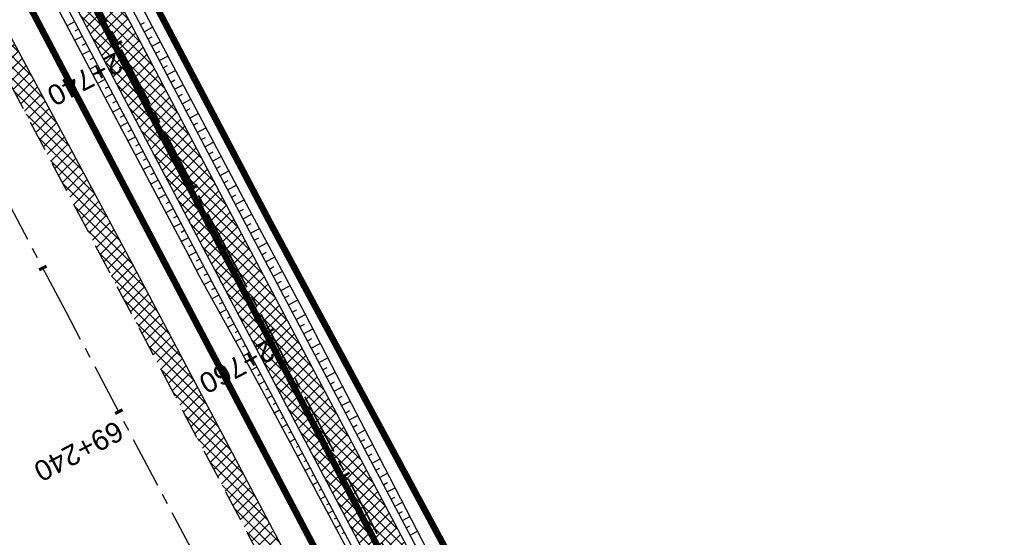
# Model space of a CAD drawing. Header units: metres. Extents: x 7529682 to 7533751, y 5721195 to 5727842.
# Tile 83 of 210: x 7530987 to 7531048, y 5725349 to 5725381. Entities that reach past the tile are written whole.
import ezdxf

# ---------------------------------------------------------------- set-up
doc = ezdxf.new("R2010")
doc.units = ezdxf.units.M
for name, pattern in [('817-dzialki-09-05-04$0$HIDDEN', [0.375, 0.25, -0.125]), ('ACAD_ISO05W100', [33, 24, -3, 0, -3, 0, -3]), ('CENTER', [50.8, 31.75, -6.35, 6.35, -6.35]), ('CENTER2', [28.575, 19.05, -3.175, 3.175, -3.175]), ('HIDDEN', [9.525, 6.35, -3.175])]:
    doc.linetypes.add(name, pattern=pattern)
for name, color, linetype in [('C-DROGI-SYTUACJA', 7, 'Continuous'), ('C-DROGI-SYTUACJA-ETYKIETY', 7, 'Continuous'), ('D-hatch-pobocza', 131, 'Continuous'), ('D-pobocza', 60, 'Continuous'), ('D-rowy', 160, 'Continuous'), ('D-skarpa', 2, 'Continuous'), ('D-skarpa-kreskowanie', 2, 'Continuous')]:
    doc.layers.add(name, color=color, linetype=linetype)
for name, color, linetype, lineweight, true_color in [('D-ewidencja-numery', 7, 'Continuous', 50, 0x40ff00), ('D-hatch-ciag-pieszo-rowerowy', 7, 'Continuous', 13, 0xff9f80), ('D-LR-etap-III', 7, '817-dzialki-09-05-04$0$HIDDEN', 50, 0x00008f)]:
    doc.layers.add(name, color=color, linetype=linetype, lineweight=lineweight, true_color=true_color)
for name, color, linetype, lineweight in [('D-krawędzie', 3, 'Continuous', 30), ('D-obrzeża', 2, 'Continuous', 30), ('D-oś', 10, 'CENTER', 30), ('D-pas-drogowy', 7, 'ACAD_ISO05W100', 50)]:
    doc.layers.add(name, color=color, linetype=linetype, lineweight=lineweight)
doc.layers.add('poprzeczki', color=7, linetype='Continuous', true_color=0x0000c7)
doc.styles.get("Standard").update_dxf_attribs({"font": 'arial.ttf'})
pattern_1 = [(45, (0, 0), (-0.33675960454, 0.33675960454), []), (135, (0, 0), (-0.33675960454, -0.33675960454), [])]

# ---------------------------------------------------------------- blocks, each defined once
blk = doc.blocks.new('AeccTickLine')
at = {"color": 0, "linetype": 'ByBlock', "lineweight": -2}
blk.add_line((0, 1), (0, -1), dxfattribs=at)

msp = doc.modelspace()

# ---------------------------------------------------------------- hatches: boundary and pattern name
at = {"layer": 'D-hatch-ciag-pieszo-rowerowy'}
h = msp.add_hatch(dxfattribs=at)
h.set_pattern_fill('ANSI37', color=256, scale=0.15, style=0)
h.set_pattern_definition(pattern_1)
h.paths.add_polyline_path([(7530966.879, 5725432.357), (7530965.549, 5725432.2), (7530999.633, 5725367.556), (7531003.472, 5725360.289), (7531004.677, 5725360.684), (7531000.738, 5725368.139)])
h.paths.add_polyline_path([(7530965.549, 5725432.2), (7530964.218, 5725432.043), (7530998.527, 5725366.973), (7531002.267, 5725359.893), (7531003.472, 5725360.289), (7530999.633, 5725367.556)])
h = msp.add_hatch(dxfattribs=at)
h.set_pattern_fill('ANSI37', color=256, scale=0.15, style=0)
h.set_pattern_definition(pattern_1)
h.paths.add_polyline_path([(7531004.677, 5725360.684), (7531003.472, 5725360.289), (7531020.53, 5725328.004, 0.004067), (7531022.845, 5725323.708), (7531032.808, 5725305.571, -0.004228), (7531035.213, 5725301.104), (7531043.691, 5725285.032), (7531044.822, 5725285.569), (7531036.314, 5725301.696, 0.004228), (7531033.909, 5725306.164), (7531023.945, 5725324.301, -0.004067), (7531021.63, 5725328.597)])
h.paths.add_polyline_path([(7531003.472, 5725360.289), (7531002.267, 5725359.893), (7531019.429, 5725327.411, 0.004067), (7531021.744, 5725323.115), (7531031.707, 5725304.978, -0.004228), (7531034.112, 5725300.511), (7531042.561, 5725284.496), (7531043.691, 5725285.032), (7531035.213, 5725301.104, 0.004228), (7531032.808, 5725305.571), (7531022.845, 5725323.708, -0.004067), (7531020.53, 5725328.004)])
at = {"layer": 'D-hatch-pobocza'}
h = msp.add_hatch(dxfattribs=at)
h.set_pattern_fill('ANSI37', color=256, scale=0.15, style=0)
h.set_pattern_definition(pattern_1)
h.paths.add_polyline_path([(7531057.01, 5725246.72), (7531044.19, 5725271.11), (7531030.97, 5725296.42), (7531019.37, 5725318.31), (7531007.54, 5725340.71), (7530994.47, 5725365.47), (7530982.58, 5725387.65), (7530971.81, 5725408.22), (7530959.96, 5725430.76), (7530944.54, 5725460.14), (7530935.92, 5725477.07), (7530923.1, 5725500.31), (7530908, 5725529.49), (7530889.658, 5725563.375), (7530889.586, 5725561.257), (7530918.172, 5725507.178), (7530950.163, 5725446.305), (7530993.419, 5725364.265), (7531022.766, 5725308.719), (7531053.81, 5725249.872), (7531081.166, 5725197.875), (7531103.902, 5725154.541), (7531128.123, 5725108.448), (7531149.321, 5725068.209), (7531151.44, 5725067.36), (7531152.004, 5725067.286), (7531141.2, 5725086.69), (7531129.87, 5725108.78), (7531118.46, 5725130.11), (7531107.39, 5725151.39), (7531095.36, 5725174.01), (7531083.61, 5725196.49), (7531071.56, 5725218.8)])

# ---------------------------------------------------------------- linework, layer by layer
at = {"layer": 'C-DROGI-SYTUACJA', "color": 10, "linetype": 'CENTER2', "lineweight": 35, "ltscale": 0.2}
msp.add_lwpolyline([(7530894.636, 5725580.102), (7530904.4, 5725561.506, -0.112773), (7530906.681, 5725552.894), (7530906.773, 5725550.234, 0.113466), (7530910.233, 5725537.244), (7530924.386, 5725510.469), (7530956.378, 5725449.593), (7530999.633, 5725367.556), (7531020.53, 5725328.004, 0.004067), (7531022.845, 5725323.708), (7531022.845, 5725323.708), (7531032.808, 5725305.571, -0.004228)], format="xyb", dxfattribs=at)
at = {"layer": 'D-ewidencja-numery', "color": 12, "ltscale": 15, "true_color": 0xc70000}
msp.add_lwpolyline([(7530900.952, 5725579.946), (7530904.81, 5725571.977), (7530903.682, 5725568.566), (7530908.901, 5725558.845), (7530910.252, 5725545.672), (7530912.873, 5725538.646), (7530945.278, 5725478.464), (7530959.692, 5725450.246), (7531002.827, 5725368.192), (7531044.704, 5725290.314), (7531064.099, 5725253.213), (7531083.01, 5725216.678), (7531113.013, 5725158.466), (7531137.364, 5725113.071), (7531150.831, 5725086.712), (7531159.746, 5725076.641), (7531166.31, 5725074.58), (7531172.29, 5725062.58)], dxfattribs=at)
at = {"layer": 'D-krawędzie', "linetype": 'HIDDEN', "ltscale": 0.3, "flags": 128}
msp.add_lwpolyline([(7530572.01, 5726166.06), (7530620.381, 5726072.761), (7530641.555, 5726032.008), (7530660.961, 5725995.07), (7530689.128, 5725941.54), (7530707.336, 5725907.032), (7530725.256, 5725873.093), (7530743.97, 5725837.654), (7530770.527, 5725787.119), (7530787.864, 5725754.267), (7530809.898, 5725712.542), (7530824.739, 5725684.389), (7530840.856, 5725653.693), (7530860.675, 5725616.154), (7530865.283, 5725607.394), (7530878.05, 5725583.08), (7530918.172, 5725507.178), (7530950.163, 5725446.305), (7530993.419, 5725364.265), (7531022.766, 5725308.719), (7531053.81, 5725249.872), (7531081.166, 5725197.875), (7531103.902, 5725154.541), (7531128.123, 5725108.448), (7531149.3, 5725068.25), (7531167.38, 5725033.767), (7531197.165, 5724976.988), (7531228.151, 5724918.034), (7531253.153, 5724870.491), (7531286.796, 5724806.654), (7531306.74, 5724768.665), (7531335.094, 5724714.652), (7531357.319, 5724672.439), (7531373.645, 5724641.454), (7531392.162, 5724605.999), (7531418.48, 5724555.853), (7531439.727, 5724515.582), (7531468.399, 5724461.077), (7531491.782, 5724416.528), (7531531.99, 5724339.833), (7531557.227, 5724291.659), (7531569.852, 5724267.577), (7531591.376, 5724226.548), (7531610.004, 5724191.103), (7531616.883, 5724177.999), (7531629.985, 5724153.025), (7531641.007, 5724132.022), (7531664.906, 5724087.617), (7531677.644, 5724064.786), (7531683.112, 5724054.988), (7531686.753, 5724048.18), (7531695.448, 5724031.697), (7531703.749, 5724015.917), (7531709.214, 5724005.514), (7531719.389, 5723986.147), (7531726.295, 5723973), (7531732.741, 5723960.736), (7531735.13, 5723956.19)], dxfattribs=at)
at = {"layer": 'D-LR-etap-III', "ltscale": 10, "flags": 128}
msp.add_lwpolyline([(7531750.474, 5723895.103, 0.4, 0.4, 0), (7531750.505, 5723895.13, 0.4, 0.4, 0), (7531682.71, 5724022.92, 0.4, 0.4, 0), (7531619.177, 5724147.204, 0.4, 0.4, 0), (7531592.309, 5724198.489, 0.4, 0.4, 0), (7531553.264, 5724272.919, 0.4, 0.4, 0), (7531504.02, 5724366.79, 0.4, 0.4, 0), (7531482.09, 5724407.62, 0.4, 0.4, 0), (7531412.35, 5724541.183, 0.4, 0.4, 0), (7531388.464, 5724586.93, 0.4, 0.4, 0), (7531345.12, 5724669.94, 0.4, 0.4, 0), (7531127.66, 5725081.67, 0.4, 0.4, 0), (7531059.253, 5725211.041, 0.4, 0.4, 0), (7531008.007, 5725307.954, 0.4, 0.4, 0), (7530964.182, 5725390.836, 0.4, 0.4, 0), (7530914.557, 5725484.684, 0.4, 0.4, 0), (7530865.243, 5725577.494, 0.4, 0.4, 0), (7530840.085, 5725624.059, 0.4, 0.4, 0), (7530802.56, 5725694.925, 0.4, 0.4, 0), (7530755.54, 5725787.51, 0.4, 0.4, 0), (7530708.718, 5725876.303, 0.4, 0.4, 0), (7530695.12, 5725902.09, 0.4, 0.4, 0), (7530642.914, 5726001.078, 0.4, 0.4, 0), (7530634.935, 5726016.147, 0.4, 0.4, 0), (7530610.82, 5726061.93, 0.4, 0.4, 0), (7530610.82, 5726061.93, 0.4, 0.4, 0), (7530607.21, 5726063.51, 0.4, 0.4, 0), (7530597.42, 5726080.68, 0.4, 0.4, 0), (7530591.16, 5726088.44, 0.4, 0.4, 0), (7530581.28, 5726107.21, 0.4, 0.4, 0), (7530571.29, 5726130.56, 0.4, 0.4, 0), (7530549.555, 5726171.527, 0.4, 0.4, 0), (7530531.014, 5726206.474, 0.4, 0.4, 0), (7530516.461, 5726236.017, 0.4, 0.4, 0), (7530500.799, 5726266.141, 0.4, 0.4, 0), (7530491.35, 5726283.94, 0.4, 0.4, 0), (7530482.4, 5726303.41, 0.4, 0.4, 0), (7530482.4, 5726303.41, 0.4, 0.4, 0), (7530450.41, 5726357.28, 0.4, 0.4, 0), (7530397.759, 5726458.5, 0.4, 0.4, 0), (7530334.708, 5726583.665, 0.4, 0.4, 0), (7530303.939, 5726645.168, 0.4, 0.4, 0), (7530300.51, 5726651.778, 0.4, 0.4, 0), (7530289.214, 5726671.967, 0.4, 0.4, 0), (7530281.54, 5726685.57, 0.4, 0.4, 0), (7530261.371, 5726724.163, 0.4, 0.4, 0), (7530254.03, 5726738.21, 0.4, 0.4, 0), (7530197.22, 5726845.06, 0.4, 0.4, 0), (7530194.71, 5726849.15, 0.4, 0.4, 0), (7530195.92, 5726850.75, 0.4, 0.4, 0), (7530170.547, 5726892.961, 0.4, 0.4, 0), (7530143.175, 5726945.066, 0.4, 0.4, 0), (7530105.06, 5727018.32, 0.4, 0.4, 0), (7530100.06, 5727027.16, 0.4, 0.4, 0), (7530062.319, 5727099.625, 0.4, 0.4, 0), (7530015.379, 5727189.42, 0.4, 0.4, 0), (7529983.208, 5727250.207, 0.4, 0.4, 0), (7529953.284, 5727306.747, 0.4, 0.4, 0), (7529900.671, 5727406.159, 0.4, 0.4, 0), (7529890.63, 5727425.131, 0.4, 0.4, 0), (7529875.155, 5727454.426, 0.4, 0.4, 0), (7529857.56, 5727487.787, 0.4, 0.4, 0), (7529835.194, 5727530.193, 0.4, 0.4, 0), (7529811.741, 5727574.662, 0.4, 0.4, 0), (7529792.102, 5727611.923, 0.4, 0.4, 0), (7529768.066, 5727657.47, 0.4, 0.4, 0), (7529755.211, 5727682.131, 0.4, 0.4, 0), (7529753.31, 5727681.13, 0.4, 0.4, 0), (7529739.21, 5727707.77, 0.4, 0.4, 0), (7529735.395, 5727711.252, 0.4, 0.4, 0), (7529725.42, 5727730.2, 0.4, 0.4, 0), (7529723.55, 5727729.88, 0.4, 0.4, 0), (7529695.567, 5727782.932, 0.4, 0.4, 0), (7529717.68, 5727794.024, 0.4, 0.4, 0), (7529736.275, 5727758.647, 0.4, 0.4, 0), (7529736.275, 5727758.647, 0.4, 0.4, 0), (7529744.511, 5727750.406, 0.4, 0.4, 0), (7529744.511, 5727750.406, 0.4, 0.4, 0), (7529750.283, 5727738.55, 0.4, 0.4, 0), (7529777.109, 5727687.569, 0.4, 0.4, 0), (7529796.515, 5727651.33, 0.4, 0.4, 0), (7529814.938, 5727616.793, 0.4, 0.4, 0), (7529839.007, 5727572.304, 0.4, 0.4, 0), (7529860.618, 5727532.509, 0.4, 0.4, 0), (7529882.349, 5727491.504, 0.4, 0.4, 0), (7529904.865, 5727449.096, 0.4, 0.4, 0), (7529920.747, 5727418.885, 0.4, 0.4, 0), (7529946.677, 5727368.547, 0.4, 0.4, 0), (7529972.025, 5727320.573, 0.4, 0.4, 0), (7529987.74, 5727290.153, 0.4, 0.4, 0), (7529996.497, 5727273.662, 0.4, 0.4, 0), (7530017.541, 5727234.203, 0.4, 0.4, 0), (7530033.054, 5727204.864, 0.4, 0.4, 0), (7530051.623, 5727170.223, 0.4, 0.4, 0), (7530069.277, 5727137.016, 0.4, 0.4, 0), (7530089.385, 5727097.534, 0.4, 0.4, 0), (7530109.713, 5727060.747, 0.4, 0.4, 0), (7530136.77, 5727011.64, 0.4, 0.4, 0), (7530162.447, 5726962.744, 0.4, 0.4, 0), (7530187.674, 5726916.992, 0.4, 0.4, 0), (7530207.821, 5726879.335, 0.4, 0.4, 0), (7530230.626, 5726834.519, 0.4, 0.4, 0), (7530262.288, 5726776.618, 0.4, 0.4, 0), (7530277.51, 5726760.213, 0.4, 0.4, 0), (7530286.037, 5726744.107, 0.4, 0.4, 0), (7530288.097, 5726735.884, 0.4, 0.4, 0), (7530290.394, 5726725.047, 0.4, 0.4, 0), (7530296.177, 5726713.583, 0.4, 0.4, 0), (7530302.726, 5726701.182, 0.4, 0.4, 0), (7530325.685, 5726657.466, 0.4, 0.4, 0), (7530343.244, 5726623.649, 0.4, 0.4, 0), (7530360.23, 5726591.747, 0.4, 0.4, 0), (7530383.209, 5726548.059, 0.4, 0.4, 0), (7530406.018, 5726503.606, 0.4, 0.4, 0), (7530427.465, 5726462.62, 0.4, 0.4, 0), (7530447.928, 5726424.388, 0.4, 0.4, 0), (7530471.127, 5726379.921, 0.4, 0.4, 0), (7530490.501, 5726343.033, 0.4, 0.4, 0), (7530509.499, 5726306.733, 0.4, 0.4, 0), (7530529.89, 5726267.244, 0.4, 0.4, 0), (7530543.852, 5726238.99, 0.4, 0.4, 0), (7530554.809, 5726218.944, 0.4, 0.4, 0), (7530559.027, 5726212.223, 0.4, 0.4, 0), (7530563.061, 5726206.41, 0.4, 0.4, 0), (7530566.934, 5726200.464, 0.4, 0.4, 0), (7530569.771, 5726194.902, 0.4, 0.4, 0), (7530571.473, 5726191.282, 0.4, 0.4, 0), (7530572.839, 5726188.025, 0.4, 0.4, 0), (7530575.295, 5726182.035, 0.4, 0.4, 0), (7530579.737, 5726173.306, 0.4, 0.4, 0), (7530583.3, 5726167.41, 0.4, 0.4, 0), (7530593.4, 5726163.33, 0.4, 0.4, 0), (7530598.618, 5726155.264, 0.4, 0.4, 0), (7530608.258, 5726140.497, 0.4, 0.4, 0), (7530603.27, 5726136.83, 0.4, 0.4, 0), (7530606.53, 5726131.84, 0.4, 0.4, 0), (7530604.239, 5726124.217, 0.4, 0.4, 0), (7530605.847, 5726121.63, 0.4, 0.4, 0), (7530608.972, 5726116.164, 0.4, 0.4, 0), (7530618.114, 5726097.791, 0.4, 0.4, 0), (7530651.213, 5726034.96, 0.4, 0.4, 0), (7530670.244, 5725998.611, 0.4, 0.4, 0), (7530698.075, 5725945.953, 0.4, 0.4, 0), (7530716.506, 5725911.305, 0.4, 0.4, 0), (7530735.223, 5725875.667, 0.4, 0.4, 0), (7530752.504, 5725842.155, 0.4, 0.4, 0), (7530778.311, 5725793.501, 0.4, 0.4, 0), (7530797.5, 5725756.382, 0.4, 0.4, 0), (7530812.519, 5725728.289, 0.4, 0.4, 0), (7530820.039, 5725713.16, 0.4, 0.4, 0), (7530822.422, 5725710.194, 0.4, 0.4, 0), (7530833.155, 5725688.801, 0.4, 0.4, 0), (7530849.629, 5725656.159, 0.4, 0.4, 0), (7530867.983, 5725621.964, 0.4, 0.4, 0), (7530872.63, 5725612.888, 0.4, 0.4, 0), (7530880.354, 5725597.595, 0.4, 0.4, 0), (7530883.839, 5725593.389, 0.4, 0.4, 0), (7530891.782, 5725587.763, 0.4, 0.4, 0), (7530895.039, 5725584.281, 0.4, 0.4, 0), (7530897.034, 5725580.941, 0.4, 0.4, 0), (7530900.952, 5725579.946, 0.4, 0.4, 0), (7530904.81, 5725571.977, 0.4, 0.4, 0), (7530903.682, 5725568.566, 0.4, 0.4, 0), (7530908.901, 5725558.845, 0.4, 0.4, 0), (7530910.252, 5725545.672, 0.4, 0.4, 0), (7530912.873, 5725538.646, 0.4, 0.4, 0), (7530945.278, 5725478.464, 0.4, 0.4, 0), (7530959.692, 5725450.246, 0.4, 0.4, 0), (7531002.827, 5725368.192, 0.4, 0.4, 0), (7531044.704, 5725290.314, 0.4, 0.4, 0), (7531064.099, 5725253.213, 0.4, 0.4, 0), (7531083.01, 5725216.678, 0.4, 0.4, 0), (7531113.013, 5725158.466, 0.4, 0.4, 0), (7531137.364, 5725113.071, 0.4, 0.4, 0), (7531150.831, 5725086.712, 0.4, 0.4, 0), (7531159.746, 5725076.641, 0.4, 0.4, 0), (7531166.31, 5725074.58, 0.4, 0.4, 0), (7531172.29, 5725062.58, 0.4, 0.4, 0), (7531170.59, 5725055.606, 0.4, 0.4, 0), (7531173.733, 5725044.081, 0.4, 0.4, 0), (7531215.342, 5724964.86, 0.4, 0.4, 0), (7531238.054, 5724921.685, 0.4, 0.4, 0), (7531262.39, 5724875.283, 0.4, 0.4, 0), (7531295.587, 5724811.266, 0.4, 0.4, 0), (7531348.488, 5724712.363, 0.4, 0.4, 0), (7531363.741, 5724682.684, 0.4, 0.4, 0), (7531366.987, 5724675.865, 0.4, 0.4, 0), (7531382.541, 5724646.111, 0.4, 0.4, 0), (7531401.299, 5724610.875, 0.4, 0.4, 0), (7531428.965, 5724558.862, 0.4, 0.4, 0), (7531449.111, 5724520.398, 0.4, 0.4, 0), (7531477.293, 5724465.831, 0.4, 0.4, 0), (7531500.996, 5724421.113, 0.4, 0.4, 0), (7531512.122, 5724400.549, 0.4, 0.4, 0), (7531513.782, 5724396.757, 0.4, 0.4, 0), (7531526.32, 5724379.39, 0.4, 0.4, 0), (7531566.784, 5724302.736, 0.4, 0.4, 0), (7531612.277, 5724225.61, 0.4, 0.4, 0), (7531620.493, 5724210.548, 0.4, 0.4, 0), (7531631.578, 5724196.258, 0.4, 0.4, 0), (7531653.484, 5724152.434, 0.4, 0.4, 0), (7531661.151, 5724128.494, 0.4, 0.4, 0), (7531673.881, 5724101.186, 0.4, 0.4, 0), (7531684.691, 5724081.184, 0.4, 0.4, 0), (7531699.212, 5724051.17, 0.4, 0.4, 0), (7531704.034, 5724040.584, 0.4, 0.4, 0), (7531704.034, 5724040.584, 0.4, 0.4, 0), (7531703.913, 5724037.17, 0.4, 0.4, 0), (7531736.42, 5723969.232, 0.4, 0.4, 0), (7531738.285, 5723967.699, 0.4, 0.4, 0), (7531742.181, 5723962.346, 0.4, 0.4, 0), (7531744.286, 5723958.616, 0.4, 0.4, 0), (7531755.393, 5723944.193, 0.4, 0.4, 0), (7531758.69, 5723936.76, 0.4, 0.4, 0), (7531780.08, 5723929.25, 0.4, 0.4, 0), (7531792.612, 5723906.338, 0.4, 0.4, 0), (7531792.612, 5723906.338, 0.4, 0.4, 0), (7531756.962, 5723883.055, 0.4, 0.4, 0), (7531750.46, 5723895.13, 0.4, 0.4, 0), (7531750.46, 5723895.13, 0, 0, 0)], format="xyseb", dxfattribs=at)
at = {"layer": 'D-obrzeża'}
for points in [[(7531033.909, 5725306.164), (7531023.945, 5725324.301, -0.004067), (7531021.63, 5725328.597), (7531000.738, 5725368.139), (7530957.484, 5725450.176), (7530925.491, 5725511.052), (7530911.472, 5725537.574, -0.113466), (7530908.012, 5725550.564), (7530907.843, 5725555.506, 0.112773), (7530906.702, 5725559.812), (7530903.597, 5725565.724, -0.119345), (7530903.024, 5725568.007), (7530902.99, 5725572.112)], [(7530898.537, 5725569.984), (7530903.161, 5725561.178, -0.112773), (7530905.442, 5725552.566), (7530905.533, 5725549.904, 0.113466), (7530908.993, 5725536.913), (7530923.28, 5725509.886), (7530955.272, 5725449.011), (7530998.527, 5725366.973), (7531019.429, 5725327.411, 0.004067), (7531021.744, 5725323.115), (7531031.707, 5725304.978, -0.004228)]]:
    msp.add_lwpolyline(points, format="xyb", dxfattribs=at)
at = {"layer": 'D-oś', "ltscale": 0.1}
msp.add_lwpolyline([(7531164.28, 5725032.142), (7531146.202, 5725066.622), (7531125.026, 5725106.818), (7531100.803, 5725152.914), (7531078.067, 5725196.247), (7531050.713, 5725248.241), (7531019.672, 5725307.084), (7530990.323, 5725362.632), (7530947.066, 5725444.675), (7530915.075, 5725505.546), (7530874.954, 5725581.449)], dxfattribs=at)
at = {"layer": 'D-pas-drogowy', "ltscale": 0.2, "flags": 128}
msp.add_lwpolyline([(7531633.019, 5724182.834, 0.4, 0.4, 0), (7531617.559, 5724211.608, 0.4, 0.4, 0), (7531566.784, 5724302.736, 0.4, 0.4, 0), (7531538.419, 5724356.47, 0.4, 0.4, 0), (7531526.32, 5724379.39, 0.4, 0.4, 0), (7531516.102, 5724393.607, 0.4, 0.4, 0.001485), (7531513.78, 5724396.838, 0.4, 0.4, 0), (7531501.87, 5724413.41, 0.4, 0.4, 0), (7531474.926, 5724464.508, 0.4, 0.4, 0), (7531446.2, 5724518.992, 0.4, 0.4, 0), (7531424.962, 5724559.262, 0.4, 0.4, 0), (7531398.444, 5724609.566, 0.4, 0.4, 0), (7531379.647, 5724645.216, 0.4, 0.4, 0), (7531365.23, 5724672.56, 0.4, 0.4, 0), (7531341.306, 5724717.915, 0.4, 0.4, 0), (7531312.9, 5724771.789, 0.4, 0.4, 0), (7531292.591, 5724810.307, 0.4, 0.4, 0), (7531259.392, 5724873.271, 0.4, 0.4, 0), (7531233.74, 5724921.923, 0.4, 0.4, 0), (7531203.073, 5724980.092, 0.4, 0.4, 0), (7531173.471, 5725036.225, 0.4, 0.4, 0), (7531168.27, 5725046.09, 0.4, 0.4, 0), (7531172.29, 5725062.58, 0.4, 0.4, 0), (7531166.31, 5725074.58, 0.4, 0.4, 0), (7531150.32, 5725079.6, 0.4, 0.4, 0), (7531141.5, 5725096.43, 0.4, 0.4, 0), (7531109.312, 5725157.814, 0.4, 0.4, 0), (7531086.641, 5725201.048, 0.4, 0.4, 0), (7531059.198, 5725253.384, 0.4, 0.4, 0), (7531028.207, 5725312.489, 0.4, 0.4, 0), (7530999.105, 5725367.99, 0.4, 0.4, 0), (7530956.248, 5725449.725, 0.4, 0.4, 0), (7530924.398, 5725510.464, 0.4, 0.4, 0), (7530897.51, 5725561.74, 0.4, 0.4, 0), (7530894.46, 5725566.14, 0.4, 0.4, 0), (7530892.16, 5725570.49, 0.4, 0.4, 0), (7530869.363, 5725613.307, 0.4, 0.4, 0), (7530861.694, 5725627.705, 0.4, 0.4, 0), (7530852.74, 5725644.52, 0.4, 0.4, 0), (7530831.51, 5725684.2, 0.4, 0.4, 0), (7530811.13, 5725722.52, 0.4, 0.4, 0), (7530792.348, 5725757.941, 0.4, 0.4, 0), (7530768.03, 5725803.8, 0.4, 0.4, 0), (7530748.769, 5725840.179, 0.4, 0.4, 0), (7530727.7, 5725879.97, 0.4, 0.4, 0), (7530712.098, 5725909.545, 0.4, 0.4, 0), (7530693.644, 5725944.645, 0.4, 0.4, 0), (7530665.702, 5725997.539, 0.4, 0.4, 0), (7530641.76, 5726042.88, 0.4, 0.4, 0), (7530616.5, 5726091.48, 0.4, 0.4, 0), (7530604.628, 5726114.32, 0.4, 0.4, -0.007763), (7530602.5, 5726118.43, 0.4, 0.4, 0), (7530603.992, 5726123.395, 0.4, 0.4, 0), (7530606.53, 5726131.84, 0.4, 0.4, 0), (7530603.27, 5726136.83, 0.4, 0.4, 0), (7530593.776, 5726151.369, 0.4, 0.4, 0), (7530590.203, 5726156.84, 0.4, 0.4, 0), (7530583.3, 5726167.41, 0.4, 0.4, 0), (7530580.578, 5726170.428, 0.4, 0.4, 0), (7530575.85, 5726175.67, 0.4, 0.4, 0), (7530569.01, 5726186.66, 0.4, 0.4, 0), (7530562.555, 5726199.189, 0.4, 0.4, 0), (7530555.67, 5726211.39, 0.4, 0.4, 0), (7530548.29, 5726224.23, 0.4, 0.4, 0), (7530540.58, 5726237.71, 0.4, 0.4, 0), (7530532.68, 5726252.65, 0.4, 0.4, 0), (7530524.06, 5726269.35, 0.4, 0.4, 0), (7530502.82, 5726309.91, 0.4, 0.4, 0), (7530488.83, 5726336.63, 0.4, 0.4, 0), (7530466.03, 5726380.16, 0.4, 0.4, 0), (7530438.47, 5726432.77, 0.4, 0.4, 0), (7530424.53, 5726459.09, 0.4, 0.4, 0), (7530401.63, 5726502.97, 0.4, 0.4, 0), (7530383.38, 5726538.06, 0.4, 0.4, 0), (7530353.97, 5726593.52, 0.4, 0.4, 0), (7530338.47, 5726622.74, 0.4, 0.4, 0), (7530322.01, 5726653.88, 0.4, 0.4, 0), (7530297.54, 5726700.33, 0.4, 0.4, 0), (7530287.38, 5726719.6, 0.4, 0.4, 0), (7530285.95, 5726722.316, 0.4, 0.4, 0), (7530280.26, 5726733.12, 0.4, 0.4, 0), (7530266.73, 5726758.74, 0.4, 0.4, 0), (7530260.42, 5726770.47, 0.4, 0.4, 0), (7530253.25, 5726783.82, 0.4, 0.4, 0), (7530244.95, 5726799.33, 0.4, 0.4, 0), (7530239.39, 5726808.49, 0.4, 0.4, 0), (7530238.29, 5726807.9, 0.4, 0.4, 0), (7530218.11, 5726850.67, 0.4, 0.4, 0), (7530175.907, 5726928.168, 0.4, 0.4, 0), (7530096.68, 5727076.15, 0.4, 0.4, 0), (7530094.68, 5727079.89, 0.4, 0.4, 0), (7530064.597, 5727135.523, 0.4, 0.4, 0), (7530046.731, 5727168.892, 0.4, 0.4, 0), (7530025.803, 5727208.461, 0.4, 0.4, 0), (7530012.847, 5727232.979, 0.4, 0.4, 0), (7529994.15, 5727268.45, 0.4, 0.4, 0), (7529981.671, 5727291.93, 0.4, 0.4, 0), (7529949.89, 5727351.73, 0.4, 0.4, 0), (7529924.75, 5727399.03, 0.4, 0.4, 0), (7529915.516, 5727417.1, 0.4, 0.4, 0), (7529885.83, 5727475.19, 0.4, 0.4, 0), (7529862.56, 5727519.97, 0.4, 0.4, 0), (7529852.985, 5727538.191, 0.4, 0.4, 0), (7529836.513, 5727569.511, 0.4, 0.4, 0), (7529815.369, 5727609.141, 0.4, 0.4, 0), (7529792.795, 5727651.247, 0.4, 0.4, 0), (7529774.199, 5727685.858, 0.4, 0.4, 0), (7529746.966, 5727736.059, 0.4, 0.4, 0), (7529733.92, 5727757.62, 0.4, 0.4, 0), (7529708.607, 5727806.389, 0.4, 0.4, 0), (7529688.492, 5727796.345, 0.4, 0.4, 0), (7529723.55, 5727729.88, 0.4, 0.4, 0), (7529725.42, 5727730.2, 0.4, 0.4, 0), (7529735.38, 5727711.28, 0.4, 0.4, 0), (7529739.21, 5727707.77, 0.4, 0.4, 0), (7529753.31, 5727681.13, 0.4, 0.4, 0), (7529755.178, 5727682.114, 0.4, 0.4, 0), (7529792.102, 5727611.923, 0.4, 0.4, 0), (7529811.741, 5727574.662, 0.4, 0.4, 0), (7529835.194, 5727530.193, 0.4, 0.4, 0), (7529857.56, 5727487.787, 0.4, 0.4, 0), (7529875.155, 5727454.426, 0.4, 0.4, 0), (7529890.63, 5727425.131, 0.4, 0.4, 0), (7529900.671, 5727406.159, 0.4, 0.4, 0), (7529953.284, 5727306.747, 0.4, 0.4, 0), (7529983.208, 5727250.207, 0.4, 0.4, 0), (7530015.379, 5727189.42, 0.4, 0.4, 0), (7530062.319, 5727099.625, 0.4, 0.4, 0), (7530100.06, 5727027.16, 0.4, 0.4, 0), (7530105.06, 5727018.32, 0.4, 0.4, 0), (7530143.175, 5726945.066, 0.4, 0.4, 0), (7530170.547, 5726892.961, 0.4, 0.4, 0), (7530195.92, 5726850.75, 0.4, 0.4, 0), (7530194.71, 5726849.15, 0.4, 0.4, 0), (7530197.22, 5726845.06, 0.4, 0.4, 0), (7530254.03, 5726738.21, 0.4, 0.4, 0), (7530261.371, 5726724.163, 0.4, 0.4, 0), (7530281.54, 5726685.57, 0.4, 0.4, 0), (7530289.214, 5726671.967, 0.4, 0.4, 0), (7530300.51, 5726651.778, 0.4, 0.4, 0), (7530303.939, 5726645.168, 0.4, 0.4, 0), (7530334.708, 5726583.665, 0.4, 0.4, 0), (7530397.759, 5726458.5, 0.4, 0.4, 0), (7530450.41, 5726357.28, 0.4, 0.4, 0), (7530482.4, 5726303.41, 0.4, 0.4, 0), (7530483.688, 5726301.003, 0.4, 0.4, 0), (7530491.35, 5726283.94, 0.4, 0.4, 0), (7530512.67, 5726243.78, 0.4, 0.4, 0), (7530529.43, 5726209.46, 0.4, 0.4, 0), (7530571.29, 5726130.56, 0.4, 0.4, 0), (7530581.28, 5726107.21, 0.4, 0.4, 0), (7530591.16, 5726088.44, 0.4, 0.4, 0), (7530597.42, 5726080.68, 0.4, 0.4, 0), (7530607.21, 5726063.51, 0.4, 0.4, 0), (7530610.82, 5726061.93, 0.4, 0.4, 0), (7530634.935, 5726016.147, 0.4, 0.4, 0), (7530642.914, 5726001.078, 0.4, 0.4, 0), (7530695.12, 5725902.09, 0.4, 0.4, 0), (7530708.718, 5725876.303, 0.4, 0.4, 0), (7530755.54, 5725787.51, 0.4, 0.4, 0), (7530802.56, 5725694.925, 0.4, 0.4, 0), (7530840.085, 5725624.059, 0.4, 0.4, 0), (7530865.243, 5725577.494, 0.4, 0.4, 0), (7530914.557, 5725484.684, 0.4, 0.4, 0), (7530964.182, 5725390.836, 0.4, 0.4, 0), (7531008.007, 5725307.954, 0.4, 0.4, 0), (7531059.253, 5725211.041, 0.4, 0.4, 0), (7531127.66, 5725081.67, 0.4, 0.4, 0), (7531345.12, 5724669.94, 0.4, 0.4, 0), (7531388.464, 5724586.93, 0.4, 0.4, 0), (7531412.35, 5724541.183, 0.4, 0.4, 0), (7531482.09, 5724407.62, 0.4, 0.4, 0), (7531504.02, 5724366.79, 0.4, 0.4, 0), (7531519.374, 5724337.52, 0.4, 0.4, 0), (7531563.749, 5724252.932, 0.4, 0.4, 0), (7531602.175, 5724179.681, 0.4, 0.4, 0), (7531619.177, 5724147.204, 0.4, 0.4, 0), (7531625.038, 5724135.635, 0.4, 0.4, 0), (7531656.796, 5724073.316, 0.4, 0.4, 0), (7531675.12, 5724037.36, 0.4, 0.4, 0), (7531682.71, 5724022.92, 0.4, 0.4, 0), (7531705.565, 5723979.811, 0.4, 0.4, 0), (7531736.606, 5723921.262, 0.4, 0.4, 0), (7531750.46, 5723895.13, 0.4, 0.4, 0), (7531740.77, 5723886.56, 0.4, 0.4, 0), (7531732.86, 5723885, 0.4, 0.4, 0), (7531722.18, 5723887.77, 0.4, 0.4, 0), (7531729.87, 5723862.17, 0.4, 0.4, 0), (7531742.92, 5723861.93, 0.4, 0.4, 0), (7531763.71, 5723859.52, 0.4, 0.4, 0), (7531768.42, 5723854.12, 0.4, 0.4, 0), (7531787.42, 5723817.97, 0.4, 0.4, 0), (7531795.57, 5723809.82, 0.4, 0.4, 0), (7531816.347, 5723819.85, 0.4, 0.4, 0), (7531816.347, 5723819.85, 0.4, 0.4, 0), (7531805.06, 5723843.23, 0.4, 0.4, 0), (7531803.61, 5723886.23, 0.4, 0.4, 0), (7531803.61, 5723886.23, 0.4, 0.4, 0), (7531780.08, 5723929.25, 0.4, 0.4, 0), (7531758.69, 5723936.76, 0.4, 0.4, 0), (7531749.359, 5723946.412, 0.4, 0.4, 0), (7531742.71, 5723953.29, 0.4, 0.4, 0), (7531735.177, 5723967.878, 0.4, 0.4, 0), (7531722.37, 5723992.68, 0.4, 0.4, 0), (7531705.042, 5724030.886, 0.4, 0.4, 0), (7531699.47, 5724043.17, 0.4, 0.4, 0), (7531692.69, 5724058.11, 0.4, 0.4, 0), (7531679.672, 5724084.017, 0.4, 0.4, 0), (7531674.55, 5724094.21, 0.4, 0.4, 0), (7531666.633, 5724114.003, 0.4, 0.4, 0), (7531649, 5724153.82, 0.4, 0.4, 0), (7531641.49, 5724149.34, 0.4, 0.4, 0), (7531626.04, 5724179.34, 0.4, 0.4, 0), (7531633.03, 5724182.84, 0, 0, 0)], format="xyseb", dxfattribs=at)
at = {"layer": 'D-pobocza'}
for points in [[(7530898.085, 5725569.768), (7530902.718, 5725560.945, -0.112773), (7530904.942, 5725552.549), (7530905.038, 5725549.771, 0.113466), (7530908.497, 5725536.781), (7530922.837, 5725509.653), (7530954.83, 5725448.778), (7530998.085, 5725366.74), (7531018.989, 5725327.174, 0.004067), (7531021.304, 5725322.878), (7531031.267, 5725304.741, -0.004228)], [(7531034.349, 5725306.401), (7531024.385, 5725324.538, -0.004067), (7531022.07, 5725328.834), (7531001.18, 5725368.373), (7530957.927, 5725450.408), (7530925.934, 5725511.285), (7530911.968, 5725537.706, -0.113466), (7530908.508, 5725550.696), (7530908.342, 5725555.523, 0.112773), (7530907.145, 5725560.044), (7530903.027, 5725567.886)]]:
    msp.add_lwpolyline(points, format="xyb", dxfattribs=at)
msp.add_lwpolyline([(7531149.321, 5725068.209), (7531151.44, 5725067.36), (7531152.004, 5725067.286), (7531141.2, 5725086.69), (7531129.87, 5725108.78), (7531118.46, 5725130.11), (7531107.39, 5725151.39), (7531095.36, 5725174.01), (7531083.61, 5725196.49), (7531071.56, 5725218.8), (7531057.01, 5725246.72), (7531044.19, 5725271.11), (7531030.97, 5725296.42), (7531019.37, 5725318.31), (7531007.54, 5725340.71), (7530994.47, 5725365.47), (7530982.58, 5725387.65), (7530971.81, 5725408.22), (7530959.96, 5725430.76), (7530944.54, 5725460.14), (7530935.92, 5725477.07), (7530923.1, 5725500.31), (7530908, 5725529.49), (7530889.658, 5725563.375)], dxfattribs=at)
at = {"layer": 'D-rowy', "linetype": 'HIDDEN', "ltscale": 0.1, "const_width": 0.4, "flags": 128}
msp.add_lwpolyline([(7531149.9, 5725074.79), (7531149.9, 5725074.79), (7531138.641, 5725096.214), (7531118.877, 5725133.871), (7531109.577, 5725151.722), (7531096.948, 5725175.106), (7531083.449, 5725201.131), (7531075.375, 5725216.126), (7531058.983, 5725247.129), (7531038.532, 5725286.309), (7531017.626, 5725325.254), (7530968.704, 5725418.289), (7530946.218, 5725461.539)], dxfattribs=at)
at = {"layer": 'D-skarpa', "linetype": 'Continuous'}
for points in [[(7530956.726, 5725444.573), (7530957.248, 5725443.601), (7530961.367, 5725435.716), (7530963.687, 5725431.287), (7530972.954, 5725413.563), (7530975.274, 5725409.134), (7530984.482, 5725391.379), (7530986.817, 5725386.958), (7530989.166, 5725382.544), (7530996.173, 5725369.281), (7530997.638, 5725366.505), (7530998.504, 5725364.855), (7531000.926, 5725360.48), (7531003.308, 5725356.084), (7531008.015, 5725347.261), (7531010.371, 5725342.85), (7531012.699, 5725338.426), (7531018.697, 5725327.036), (7531018.757, 5725326.922), (7531019.701, 5725325.144), (7531020.657, 5725323.371), (7531021.02, 5725322.706), (7531022.098, 5725320.734), (7531024.422, 5725316.431)], [(7530993.254, 5725384.699), (7530995.568, 5725380.267), (7531001.728, 5725368.661), (7531002.601, 5725367.02), (7531004.948, 5725362.605), (7531007.259, 5725358.171), (7531009.555, 5725353.729), (7531014.144, 5725344.844), (7531016.459, 5725340.412), (7531018.84, 5725336.015), (7531021.226, 5725331.621), (7531022.604, 5725329.1), (7531022.665, 5725328.989), (7531023.624, 5725327.252), (7531024.594, 5725325.521), (7531024.962, 5725324.871), (7531026.042, 5725322.9), (7531028.348, 5725318.588), (7531030.735, 5725314.069)]]:
    msp.add_lwpolyline(points, dxfattribs=at)
at = {"layer": 'D-skarpa-kreskowanie', "linetype": 'Continuous'}
for p, q in [((7530990.829, 5725380.502, 107.726), (7530990.372, 5725380.261, 107.381)), ((7530991.062, 5725380.059, 107.727), (7530990.834, 5725379.939, 107.555)), ((7530994.869, 5725380.343, 107.862), (7530995.128, 5725380.48, 107.667)), ((7530995.102, 5725379.901, 107.864), (7530995.618, 5725380.173, 107.475)), ((7530991.295, 5725379.617, 107.729), (7530990.839, 5725379.377, 107.385)), ((7530995.335, 5725379.459, 107.865), (7530995.594, 5725379.595, 107.67)), ((7530991.528, 5725379.175, 107.73), (7530991.3, 5725379.055, 107.559)), ((7530991.761, 5725378.733, 107.732), (7530991.306, 5725378.492, 107.389)), ((7530995.569, 5725379.016, 107.867), (7530996.087, 5725379.29, 107.476)), ((7530991.995, 5725378.29, 107.734), (7530991.767, 5725378.17, 107.562)), ((7530995.802, 5725378.574, 107.868), (7530996.062, 5725378.711, 107.672)), ((7530996.035, 5725378.132, 107.87), (7530996.556, 5725378.406, 107.477)), ((7530992.228, 5725377.848, 107.735), (7530991.773, 5725377.608, 107.392)), ((7530996.268, 5725377.69, 107.872), (7530996.529, 5725377.827, 107.675)), ((7530996.501, 5725377.247, 107.873), (7530997.025, 5725377.523, 107.479)), ((7530992.461, 5725377.406, 107.737), (7530992.234, 5725377.286, 107.565)), ((7530992.694, 5725376.963, 107.738), (7530992.24, 5725376.724, 107.396)), ((7530996.735, 5725376.805, 107.875), (7530996.997, 5725376.943, 107.677)), ((7530992.927, 5725376.521, 107.74), (7530992.701, 5725376.402, 107.569)), ((7530996.968, 5725376.363, 107.876), (7530997.493, 5725376.64, 107.48)), ((7530993.161, 5725376.079, 107.741), (7530992.707, 5725375.84, 107.4)), ((7530997.201, 5725375.92, 107.878), (7530997.464, 5725376.059, 107.679)), ((7530997.434, 5725375.478, 107.879), (7530997.962, 5725375.757, 107.481)), ((7530993.394, 5725375.637, 107.743), (7530993.167, 5725375.517, 107.572)), ((7530993.627, 5725375.194, 107.745), (7530993.174, 5725374.956, 107.404)), ((7530997.667, 5725375.036, 107.881), (7530997.932, 5725375.175, 107.682)), ((7530993.86, 5725374.752, 107.746), (7530993.634, 5725374.633, 107.576)), ((7530997.901, 5725374.594, 107.883), (7530998.431, 5725374.873, 107.483)), ((7530994.093, 5725374.31, 107.748), (7530993.642, 5725374.071, 107.407)), ((7530998.134, 5725374.151, 107.884), (7530998.4, 5725374.291, 107.684)), ((7530998.367, 5725373.709, 107.886), (7530998.9, 5725373.99, 107.484)), ((7530994.327, 5725373.867, 107.749), (7530994.101, 5725373.748, 107.579)), ((7530994.56, 5725373.425, 107.751), (7530994.109, 5725373.187, 107.411)), ((7530998.6, 5725373.267, 107.887), (7530998.867, 5725373.407, 107.686)), ((7530994.793, 5725372.983, 107.752), (7530994.568, 5725372.864, 107.583)), ((7530998.833, 5725372.824, 107.889), (7530999.369, 5725373.107, 107.485)), ((7530995.026, 5725372.541, 107.754), (7530994.576, 5725372.303, 107.415)), ((7530995.259, 5725372.098, 107.756), (7530995.034, 5725371.98, 107.586)), ((7530999.066, 5725372.382, 107.89), (7530999.335, 5725372.524, 107.688)), ((7530999.3, 5725371.94, 107.892), (7530999.837, 5725372.223, 107.487)), ((7530995.493, 5725371.656, 107.757), (7530995.043, 5725371.419, 107.418)), ((7530999.533, 5725371.497, 107.894), (7530999.802, 5725371.64, 107.691)), ((7530995.726, 5725371.214, 107.759), (7530995.501, 5725371.095, 107.59)), ((7530999.766, 5725371.055, 107.895), (7531000.306, 5725371.34, 107.488)), ((7530995.959, 5725370.771, 107.76), (7530995.51, 5725370.535, 107.422)), ((7530996.192, 5725370.329, 107.762), (7530995.968, 5725370.211, 107.593)), ((7530999.999, 5725370.613, 107.897), (7531000.27, 5725370.756, 107.693)), ((7531000.232, 5725370.171, 107.898), (7531000.775, 5725370.457, 107.489)), ((7530996.425, 5725369.887, 107.764), (7530995.977, 5725369.651, 107.426)), ((7531000.466, 5725369.728, 107.9), (7531000.738, 5725369.872, 107.695)), ((7530996.659, 5725369.445, 107.765), (7530996.435, 5725369.326, 107.596)), ((7531000.699, 5725369.286, 107.902), (7531001.244, 5725369.573, 107.491)), ((7530996.892, 5725369.002, 107.767), (7530996.444, 5725368.766, 107.429)), ((7530997.125, 5725368.56, 107.768), (7530996.901, 5725368.442, 107.6)), ((7531000.932, 5725368.844, 107.903), (7531001.205, 5725368.988, 107.697)), ((7531001.165, 5725368.401, 107.905), (7531001.713, 5725368.69, 107.492)), ((7530997.358, 5725368.118, 107.77), (7530996.911, 5725367.882, 107.433)), ((7531001.399, 5725367.959, 107.906), (7531001.673, 5725368.104, 107.7)), ((7530997.591, 5725367.675, 107.771), (7530997.368, 5725367.558, 107.603)), ((7530997.825, 5725367.233, 107.773), (7530997.378, 5725366.997, 107.436)), ((7531001.632, 5725367.517, 107.908), (7531002.182, 5725367.808, 107.494)), ((7530998.058, 5725366.791, 107.775), (7530997.835, 5725366.673, 107.606)), ((7531001.866, 5725367.075, 107.909), (7531002.141, 5725367.221, 107.702)), ((7531002.1, 5725366.633, 107.911), (7531002.651, 5725366.925, 107.495)), ((7530998.291, 5725366.349, 107.776), (7530997.844, 5725366.112, 107.439)), ((7531002.333, 5725366.191, 107.913), (7531002.61, 5725366.337, 107.704)), ((7531002.567, 5725365.749, 107.914), (7531003.121, 5725366.042, 107.496)), ((7530998.525, 5725365.907, 107.778), (7530998.301, 5725365.788, 107.609)), ((7530998.759, 5725365.464, 107.779), (7530998.309, 5725365.227, 107.44)), ((7531002.8, 5725365.307, 107.916), (7531003.078, 5725365.454, 107.706)), ((7530998.992, 5725365.022, 107.781), (7530998.768, 5725364.904, 107.612)), ((7531003.034, 5725364.865, 107.917), (7531003.59, 5725365.159, 107.498)), ((7530999.226, 5725364.58, 107.782), (7530998.785, 5725364.348, 107.45)), ((7531003.267, 5725364.423, 107.919), (7531003.546, 5725364.57, 107.709)), ((7531003.501, 5725363.981, 107.92), (7531004.06, 5725364.276, 107.499)), ((7530999.459, 5725364.138, 107.784), (7530999.243, 5725364.024, 107.621)), ((7530999.693, 5725363.696, 107.786), (7530999.27, 5725363.473, 107.467)), ((7531003.735, 5725363.538, 107.922), (7531004.014, 5725363.686, 107.711)), ((7530999.926, 5725363.254, 107.787), (7530999.719, 5725363.145, 107.631)), ((7531003.968, 5725363.096, 107.924), (7531004.529, 5725363.393, 107.501)), ((7531000.16, 5725362.812, 107.789), (7530999.754, 5725362.598, 107.483)), ((7531004.202, 5725362.654, 107.925), (7531004.483, 5725362.803, 107.713)), ((7531004.435, 5725362.212, 107.927), (7531004.998, 5725362.509, 107.503)), ((7531000.394, 5725362.37, 107.79), (7531000.195, 5725362.265, 107.641)), ((7531000.627, 5725361.928, 107.792), (7531000.239, 5725361.723, 107.499)), ((7531004.669, 5725361.77, 107.928), (7531004.949, 5725361.918, 107.717)), ((7531000.861, 5725361.486, 107.794), (7531000.671, 5725361.385, 107.65)), ((7531004.902, 5725361.328, 107.93), (7531005.46, 5725361.623, 107.51)), ((7531001.094, 5725361.044, 107.795), (7531000.723, 5725360.847, 107.515)), ((7531001.328, 5725360.602, 107.797), (7531001.146, 5725360.506, 107.66)), ((7531005.136, 5725360.886, 107.932), (7531005.414, 5725361.033, 107.722)), ((7531005.37, 5725360.444, 107.933), (7531005.922, 5725360.736, 107.516)), ((7531001.561, 5725360.159, 107.798), (7531001.203, 5725359.97, 107.528)), ((7531005.603, 5725360.002, 107.935), (7531005.878, 5725360.147, 107.727)), ((7531001.795, 5725359.717, 107.8), (7531001.618, 5725359.624, 107.666)), ((7531005.837, 5725359.56, 107.936), (7531006.384, 5725359.849, 107.523)), ((7531002.029, 5725359.275, 107.801), (7531001.679, 5725359.091, 107.538)), ((7531002.262, 5725358.833, 107.803), (7531002.09, 5725358.742, 107.673)), ((7531006.07, 5725359.118, 107.938), (7531006.343, 5725359.262, 107.732)), ((7531006.304, 5725358.676, 107.939), (7531006.847, 5725358.962, 107.53)), ((7531002.496, 5725358.391, 107.805), (7531002.156, 5725358.211, 107.548)), ((7531006.538, 5725358.233, 107.941), (7531006.808, 5725358.376, 107.737)), ((7531002.729, 5725357.949, 107.806), (7531002.561, 5725357.86, 107.68)), ((7531006.771, 5725357.791, 107.943), (7531007.309, 5725358.075, 107.537)), ((7531002.963, 5725357.507, 107.808), (7531002.632, 5725357.332, 107.558)), ((7531003.196, 5725357.065, 107.809), (7531003.033, 5725356.979, 107.686)), ((7531007.005, 5725357.349, 107.944), (7531007.272, 5725357.49, 107.743)), ((7531007.238, 5725356.907, 107.946), (7531007.768, 5725357.187, 107.546)), ((7531003.43, 5725356.623, 107.811), (7531003.108, 5725356.453, 107.568)), ((7531007.472, 5725356.465, 107.947), (7531007.735, 5725356.604, 107.749)), ((7531003.664, 5725356.181, 107.812), (7531003.505, 5725356.097, 107.693)), ((7531003.897, 5725355.739, 107.814), (7531003.581, 5725355.572, 107.576)), ((7531007.705, 5725356.023, 107.949), (7531008.227, 5725356.299, 107.556)), ((7531004.131, 5725355.296, 107.816), (7531003.974, 5725355.213, 107.697)), ((7531007.939, 5725355.581, 107.95), (7531008.198, 5725355.718, 107.755)), ((7531008.173, 5725355.139, 107.952), (7531008.686, 5725355.41, 107.565)), ((7531004.364, 5725354.854, 107.817), (7531004.052, 5725354.689, 107.582)), ((7531008.406, 5725354.697, 107.954), (7531008.661, 5725354.831, 107.762)), ((7531004.598, 5725354.412, 107.819), (7531004.443, 5725354.33, 107.702)), ((7531004.831, 5725353.97, 107.82), (7531004.523, 5725353.807, 107.588)), ((7531008.64, 5725354.255, 107.955), (7531009.145, 5725354.522, 107.574)), ((7531008.873, 5725353.813, 107.957), (7531009.124, 5725353.945, 107.768)), ((7531005.065, 5725353.528, 107.822), (7531004.912, 5725353.447, 107.706)), ((7531009.107, 5725353.37, 107.958), (7531009.604, 5725353.633, 107.583)), ((7531005.299, 5725353.086, 107.824), (7531004.993, 5725352.925, 107.593)), ((7531009.34, 5725352.928, 107.96), (7531009.587, 5725353.059, 107.774)), ((7531009.574, 5725352.486, 107.962), (7531010.063, 5725352.745, 107.593)), ((7531005.532, 5725352.644, 107.825), (7531005.38, 5725352.564, 107.711)), ((7531005.766, 5725352.202, 107.827), (7531005.464, 5725352.042, 107.599)), ((7531009.808, 5725352.044, 107.963), (7531010.05, 5725352.172, 107.78)), ((7531005.999, 5725351.76, 107.828), (7531005.849, 5725351.681, 107.715)), ((7531010.041, 5725351.602, 107.965), (7531010.522, 5725351.856, 107.602)), ((7531006.233, 5725351.318, 107.83), (7531005.935, 5725351.16, 107.605)), ((7531010.275, 5725351.16, 107.966), (7531010.513, 5725351.286, 107.786)), ((7531010.508, 5725350.718, 107.968), (7531010.981, 5725350.968, 107.611)), ((7531006.467, 5725350.876, 107.831), (7531006.318, 5725350.797, 107.72)), ((7531006.7, 5725350.433, 107.833), (7531006.405, 5725350.278, 107.611)), ((7531010.742, 5725350.276, 107.969), (7531010.976, 5725350.4, 107.793)), ((7531006.934, 5725349.991, 107.835), (7531006.787, 5725349.914, 107.724)), ((7531010.975, 5725349.834, 107.971), (7531011.44, 5725350.079, 107.621)), ((7531007.167, 5725349.549, 107.836), (7531006.876, 5725349.396, 107.617)), ((7531007.401, 5725349.107, 107.838), (7531007.256, 5725349.031, 107.729)), ((7531011.209, 5725349.392, 107.973), (7531011.439, 5725349.513, 107.799)), ((7531011.443, 5725348.95, 107.974), (7531011.899, 5725349.191, 107.63))]:
    msp.add_line(p, q, dxfattribs=at)

# ---------------------------------------------------------------- block references
at = {"layer": 'C-DROGI-SYTUACJA-ETYKIETY', "color": 2, "linetype": 'Continuous', "lineweight": 60, "xscale": 0.25, "yscale": 0.25, "zscale": 0.25}
for p, rotation in [((7530988.877, 5725365.375), 297.8005548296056), ((7530993.546, 5725356.532), 297.8496591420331)]:
    msp.add_blockref('AeccTickLine', p, dxfattribs=dict(at, rotation=rotation))
at = {"layer": 'poprzeczki', "color": 2, "linetype": 'Continuous', "lineweight": 60, "xscale": 0.25, "yscale": 0.25, "zscale": 0.25}
for p, rotation in [((7530993.505, 5725379.179), 297.8005548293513), ((7530998.168, 5725370.333), 297.8005548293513), ((7531002.838, 5725361.49), 297.8496623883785), ((7531007.509, 5725352.648), 297.8496623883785)]:
    msp.add_blockref('AeccTickLine', p, dxfattribs=dict(at, rotation=rotation))

# ---------------------------------------------------------------- texts
at = {"layer": 'C-DROGI-SYTUACJA-ETYKIETY', "color": 2}
for s, rotation, p in [('2+740', 207.80055, (7530993.348, 5725378.672)), ('2+760', 207.84966, (7531002.681, 5725360.983)), ('69+240', 207.84966, (7530993.39, 5725356.025))]:
    msp.add_text(s, height=1.25, rotation=rotation, dxfattribs=at).set_placement(p)

doc.saveas('drawing.dxf')
